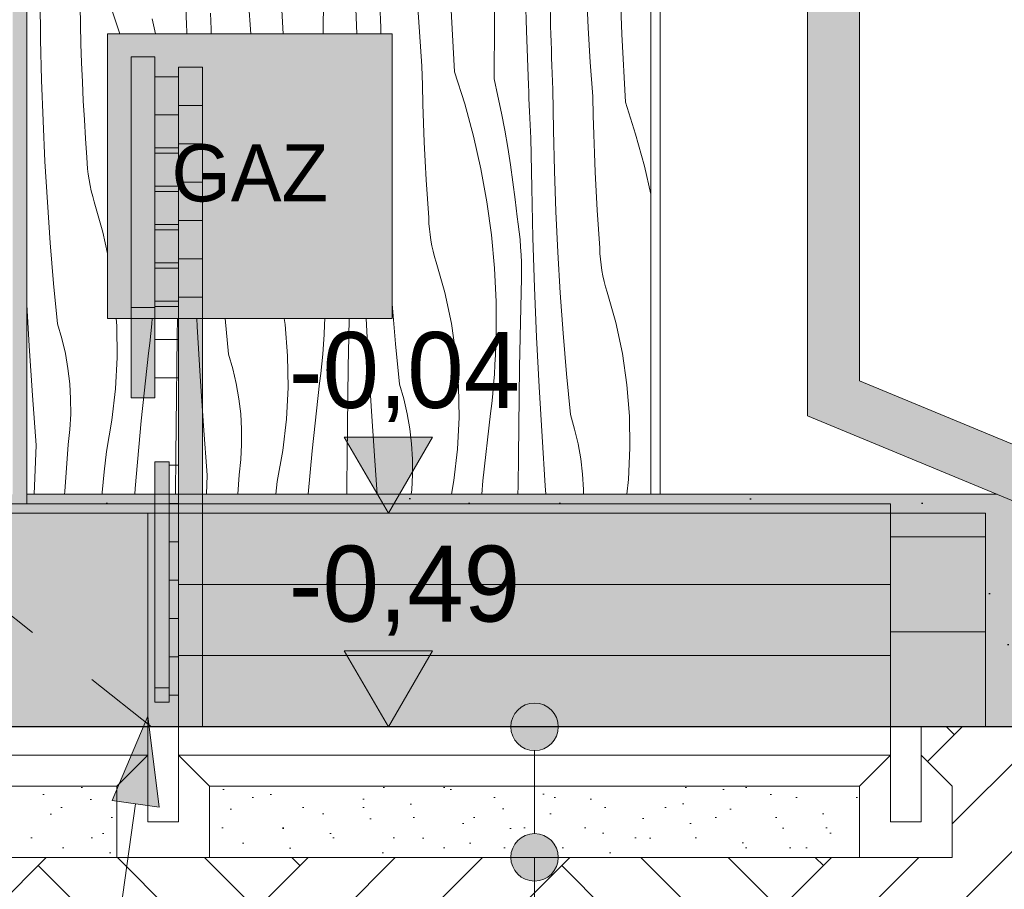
# Model space of a CAD drawing. Extents: x -366324 to -207045, y 68808 to 138616.
# Tile 99 of 170: x -232882 to -230807, y 78177 to 80009. Entities that reach past the tile are written whole.
import ezdxf

# ---------------------------------------------------------------- set-up
doc = ezdxf.new("R2010")
doc.units = 0
doc.header["$MEASUREMENT"] = 0
doc.linetypes.add('Dashed', pattern=[564.444447, 282.222223, -282.222223])
doc.linetypes.add('Przerywana', pattern=[320, 160, -160])
for name, color, linetype in [('A-Opisy', 7, 'Continuous'), ('Arch opisy', 7, 'Continuous'), ('Arch wymiary', 7, 'Continuous')]:
    doc.layers.add(name, color=color, linetype=linetype)
for name, color, linetype, lineweight in [('A-Opisy_Nr_Pióra__21', 7, 'Continuous', 9), ('Arch balustrady_Nr_Pióra__5', 7, 'Continuous', 13), ('Arch IS_Nr_Pióra__21', 7, 'Continuous', 9), ('Arch kolorystyka_Nr_Pióra__1', 7, 'Continuous', 25), ('Arch kolorystyka_Nr_Pióra__41', 7, 'Continuous', 15), ('Arch opisy_Nr_Pióra__1', 7, 'Continuous', 25), ('Arch opisy_Nr_Pióra__21', 7, 'Continuous', 9), ('Arch rynny_Nr_Pióra__21', 7, 'Continuous', 9), ('Arch schody_Nr_Pióra__21', 7, 'Continuous', 9), ('Arch wymiary_Nr_Pióra__21', 7, 'Continuous', 9), ('arch wypelnienia_Nr_Pióra__100', 2, 'Continuous', 25), ('Arch ściany zewnętrzne_Nr_Pióra__21', 7, 'Continuous', 9), ('INWENT TEREN_Nr_Pióra__1', 7, 'Continuous', 25)]:
    doc.layers.add(name, color=color, linetype=linetype, lineweight=lineweight)
for name, color, linetype, lineweight, true_color in [('Arch kolorystyka_Nr_Pióra__22', 7, 'Continuous', 9, 0x7f7f7f), ('Arch kolorystyka_Nr_Pióra__81', 7, 'Continuous', 9, 0x5d5d5d), ('Arch teren_Nr_Pióra__2', 7, 'Continuous', 13, 0x7f7f7f), ('arch wypelnienia_Nr_Pióra__2', 7, 'Continuous', 13, 0x7f7f7f)]:
    doc.layers.add(name, color=color, linetype=linetype, lineweight=lineweight, true_color=true_color)
doc.styles.add('GENERATED_STYLE_1', font='txt')
doc.styles.add('GENERATED_STYLE_4', font='txt')
pattern_1 = [(45, (0, 200), (-63.63961, 63.63961), [0, -60, 0, -90]), (110, (200, 200), (84.572336, 30.781813), [0, -44, 0, -76])]
pattern_2 = [(45, (0, 0), (-275.77163, 275.77163), []), (45, (-91.9, 91.9), (-551.5433, 551.5433), []), (45, (-183.85, 183.85), (-551.5433, 551.5433), []), (135, (-275.77, 275.77), (91.92388, 91.92388), [390, -390])]

# ---------------------------------------------------------------- blocks, each defined once
blk = doc.blocks.new('*X20')
at = {"layer": 'Arch kolorystyka_Nr_Pióra__22', "linetype": 'Continuous'}
for p, q in [((-232530.3, 79998.6), (-232534.5, 80113)), ((-231881.6, 80002.4), (-231880.8, 80120.4)), ((-231613.2, 79978.8), (-231617.5, 80122.2)), ((-232326.9, 79979.6), (-232333.6, 80105.8)), ((-231814.1, 79986), (-231817, 80100.4)), ((-231763, 79995.6), (-231765.1, 80094.8)), ((-232837.7, 79967.3), (-232838.7, 80053)), ((-232242.3, 79979.6), (-232241.8, 80065.9)), ((-232171.7, 79979.6), (-232174.3, 80049.5)), ((-232039.7, 79983.4), (-232044, 80055.7)), ((-231683.8, 79992.2), (-231687.1, 80064.6)), ((-232753.8, 79998.2), (-232754.6, 80038.2)), ((-232394.8, 79979.6), (-232399.9, 80046.9)), ((-231965.8, 79899.1), (-231973.4, 80042.3)), ((-232686.2, 80026.1), (-232671.1, 79979.6)), ((-232602.7, 80011.4), (-232595.5, 79979.6)), ((-232479.3, 80006.1), (-232480, 80022.8)), ((-232121.7, 80009.2), (-232122.2, 80025.8)), ((-232121.1, 79992.6), (-232121.7, 80009.2)), ((-232752.8, 79958.3), (-232753.8, 79998.2)), ((-232529.7, 79984.6), (-232530.3, 79998.6)), ((-232478.5, 79989.5), (-232479.3, 80006.1)), ((-232478.4, 79979.6), (-232478.5, 79989.5)), ((-232120.6, 79979.6), (-232121.1, 79992.6)), ((-231882.3, 79884.4), (-231881.6, 80002.4)), ((-231809.9, 79871.6), (-231814.1, 79986)), ((-231762.5, 79979), (-231763, 79995.6)), ((-231679.5, 79919.9), (-231683.8, 79992.2)), ((-232835.7, 79881.6), (-232837.7, 79967.3)), ((-232529.5, 79979.6), (-232529.7, 79984.6)), ((-232034.2, 79911.2), (-232039.7, 79983.4)), ((-231762, 79962.3), (-231762.5, 79979)), ((-231605.5, 79835.6), (-231613.2, 79978.8)), ((-232751.4, 79918.3), (-232752.8, 79958.3)), ((-231761.5, 79945.7), (-231762, 79962.3)), ((-231760.9, 79929), (-231761.5, 79945.7)), ((-231760.3, 79912.4), (-231760.9, 79929)), ((-232749.7, 79878.4), (-232751.4, 79918.3)), ((-232033.4, 79871.2), (-232034.2, 79911.2)), ((-231759.6, 79895.8), (-231760.3, 79912.4)), ((-231674, 79847.6), (-231679.5, 79919.9)), ((-231965.8, 79899.1), (-231944.1, 79831.9)), ((-231882.3, 79884.4), (-231874.2, 79848.5)), ((-231758.9, 79879.1), (-231759.6, 79895.8)), ((-232832.6, 79795.9), (-232835.7, 79881.6)), ((-232747.8, 79838.5), (-232749.7, 79878.4)), ((-232032.4, 79831.3), (-232033.4, 79871.2)), ((-231809.3, 79857.6), (-231809.9, 79871.6)), ((-231758.1, 79862.5), (-231758.9, 79879.1)), ((-231757.1, 79776.7), (-231758.1, 79862.5)), ((-231874.2, 79848.5), (-231866.7, 79812.4)), ((-231808.7, 79843.6), (-231809.3, 79857.6)), ((-231808.1, 79829.5), (-231808.7, 79843.6)), ((-231673.2, 79807.7), (-231674, 79847.6)), ((-232745.6, 79798.6), (-232747.8, 79838.5)), ((-232031, 79791.3), (-232032.4, 79831.3)), ((-231944.1, 79831.9), (-231925.4, 79763.9)), ((-231807.4, 79815.5), (-231808.1, 79829.5)), ((-231605.5, 79835.6), (-231583.9, 79768.4)), ((-231866.7, 79812.4), (-231859.7, 79776.3)), ((-231806.8, 79801.5), (-231807.4, 79815.5)), ((-231806.1, 79787.5), (-231806.8, 79801.5)), ((-231672.1, 79767.7), (-231673.2, 79807.7)), ((-232828.6, 79710.2), (-232832.6, 79795.9)), ((-232743.1, 79758.7), (-232745.6, 79798.6)), ((-232029.3, 79751.4), (-232031, 79791.3)), ((-231805.4, 79773.4), (-231806.1, 79787.5)), ((-232740.3, 79718.9), (-232743.1, 79758.7)), ((-231925.4, 79763.9), (-231909.8, 79695.1)), ((-231859.7, 79776.3), (-231853.3, 79740)), ((-231804.7, 79759.4), (-231805.4, 79773.4)), ((-231802.9, 79654.7), (-231804.7, 79759.4)), ((-231755.1, 79691), (-231757.1, 79776.7)), ((-231670.8, 79727.8), (-231672.1, 79767.7)), ((-231583.9, 79768.4), (-231565.2, 79700.4)), ((-232027.4, 79711.5), (-232029.3, 79751.4)), ((-231853.3, 79740), (-231847.6, 79703.7)), ((-232739.8, 79707), (-232740.3, 79718.9)), ((-231669.1, 79687.9), (-231670.8, 79727.8)), ((-232823.5, 79624.6), (-232828.6, 79710.2)), ((-232738.9, 79695.2), (-232739.8, 79707)), ((-232737.5, 79683.5), (-232738.9, 79695.2)), ((-232025.2, 79671.6), (-232027.4, 79711.5)), ((-231909.8, 79695.1), (-231897.2, 79625.7)), ((-231847.6, 79703.7), (-231842.4, 79667.2)), ((-231565.2, 79700.4), (-231551.9, 79641.8)), ((-232735.7, 79671.7), (-232737.5, 79683.5)), ((-231752, 79605.3), (-231755.1, 79691)), ((-231667.2, 79648), (-231669.1, 79687.9)), ((-232733.5, 79660.1), (-232735.7, 79671.7)), ((-232731, 79648.5), (-232733.5, 79660.1)), ((-232022.7, 79631.7), (-232025.2, 79671.6)), ((-231842.4, 79667.2), (-231837.8, 79630.7)), ((-231800.3, 79550), (-231802.9, 79654.7)), ((-232728, 79637.1), (-232731, 79648.5)), ((-232724.6, 79625.7), (-232728, 79637.1)), ((-231665, 79608.1), (-231667.2, 79648)), ((-232817.4, 79539.1), (-232823.5, 79624.6)), ((-232706.5, 79561.7), (-232724.6, 79625.7)), ((-232019.9, 79591.8), (-232022.7, 79631.7)), ((-231897.2, 79625.7), (-231887.7, 79555.7)), ((-231837.8, 79630.7), (-231833.8, 79594.1)), ((-232019.4, 79580), (-232019.9, 79591.8)), ((-231831.4, 79578.2), (-231833.8, 79594.1)), ((-231747.9, 79519.7), (-231752, 79605.3)), ((-231662.5, 79568.2), (-231665, 79608.1)), ((-232018.4, 79568.2), (-232019.4, 79580)), ((-231829.3, 79562.2), (-231831.4, 79578.2)), ((-232696.9, 79516.9), (-232706.5, 79561.7)), ((-232017.1, 79556.4), (-232018.4, 79568.2)), ((-232015.3, 79544.7), (-232017.1, 79556.4)), ((-231887.7, 79555.7), (-231881.3, 79485.5)), ((-231827.5, 79546.1), (-231829.3, 79562.2)), ((-231796.8, 79445.3), (-231800.3, 79550)), ((-231659.7, 79528.3), (-231662.5, 79568.2)), ((-232810.3, 79453.7), (-232817.4, 79539.1)), ((-232013.1, 79533.1), (-232015.3, 79544.7)), ((-232010.5, 79521.5), (-232013.1, 79533.1)), ((-231826.2, 79530), (-231827.5, 79546.1)), ((-231825.2, 79513.9), (-231826.2, 79530)), ((-232007.6, 79510), (-232010.5, 79521.5)), ((-232004.2, 79498.7), (-232007.6, 79510)), ((-231824.6, 79497.8), (-231825.2, 79513.9)), ((-231742.9, 79434.1), (-231747.9, 79519.7)), ((-231659.2, 79516.5), (-231659.7, 79528.3)), ((-231658.2, 79504.7), (-231659.2, 79516.5)), ((-231986, 79434.7), (-232004.2, 79498.7)), ((-231824.4, 79481.6), (-231824.6, 79497.8)), ((-231656.9, 79492.9), (-231658.2, 79504.7)), ((-231655.1, 79481.2), (-231656.9, 79492.9)), ((-231881.3, 79485.5), (-231878, 79415)), ((-231824.6, 79465.5), (-231824.4, 79481.6)), ((-231652.9, 79469.6), (-231655.1, 79481.2)), ((-231650.3, 79458), (-231652.9, 79469.6)), ((-232802.1, 79368.3), (-232810.3, 79453.7)), ((-231825.9, 79402.8), (-231824.6, 79465.5)), ((-231647.3, 79446.5), (-231650.3, 79458)), ((-231644, 79435.2), (-231647.3, 79446.5)), ((-231972.1, 79369.6), (-231986, 79434.7)), ((-231792.5, 79340.7), (-231796.8, 79445.3)), ((-231736.8, 79348.6), (-231742.9, 79434.1)), ((-231625.8, 79371.2), (-231644, 79435.2)), ((-232861.8, 79322.1), (-232866.9, 79408.9)), ((-232089.9, 79326.6), (-232096.9, 79411)), ((-231878, 79415), (-231877.8, 79344.4)), ((-231827.1, 79340.2), (-231825.9, 79402.8)), ((-232793, 79337.5), (-232802.1, 79368.3)), ((-232677.5, 79364.5), (-232678.8, 79379.6)), ((-232676.5, 79297.9), (-232677.5, 79364.5)), ((-232605.5, 79348), (-232603.6, 79368.5)), ((-232603.6, 79368.5), (-232602.8, 79379.6)), ((-232549.7, 79341.8), (-232549.1, 79379.6)), ((-232507.7, 79363.1), (-232508.5, 79379.6)), ((-232501.6, 79258.5), (-232507.7, 79363.1)), ((-232441.9, 79304.8), (-232449.1, 79379.6)), ((-232322.7, 79367.3), (-232324.5, 79379.6)), ((-232317.3, 79301), (-232322.7, 79367.3)), ((-232240.5, 79346.2), (-232239.4, 79366.7)), ((-232239.4, 79366.7), (-232238.9, 79379.6)), ((-232188.5, 79341), (-232187.8, 79379.6)), ((-232147.5, 79299.6), (-232151.5, 79379.6)), ((-231962.5, 79303.8), (-231972.1, 79369.6)), ((-231611.9, 79306.1), (-231625.8, 79371.2)), ((-232607.7, 79327.5), (-232605.5, 79348)), ((-232241.8, 79325.6), (-232240.5, 79346.2)), ((-231878.4, 79323.8), (-231877.8, 79344.4)), ((-231729.7, 79263.1), (-231736.8, 79348.6)), ((-232854.9, 79217.6), (-232861.8, 79322.1)), ((-232785.7, 79306.1), (-232793, 79337.5)), ((-232610.1, 79307), (-232607.7, 79327.5)), ((-232550.6, 79279.2), (-232549.7, 79341.8)), ((-232243.4, 79305), (-232241.8, 79325.6)), ((-232189.5, 79278.3), (-232188.5, 79341)), ((-232081.7, 79241.3), (-232089.9, 79326.6)), ((-231879.2, 79303.2), (-231878.4, 79323.8)), ((-231828.3, 79277.5), (-231827.1, 79340.2)), ((-231787.3, 79236.1), (-231792.5, 79340.7)), ((-232780.1, 79274.4), (-232785.7, 79306.1)), ((-232626.1, 79164.5), (-232610.1, 79307)), ((-232432.8, 79273.9), (-232441.9, 79304.8)), ((-232316.3, 79234.4), (-232317.3, 79301)), ((-232245.3, 79284.5), (-232243.4, 79305)), ((-231957.1, 79237.4), (-231962.5, 79303.8)), ((-231880.3, 79282.6), (-231879.2, 79303.2)), ((-231602.3, 79240.3), (-231611.9, 79306.1)), ((-232679.8, 79231.5), (-232676.5, 79297.9)), ((-232247.5, 79264), (-232245.3, 79284.5)), ((-232141.4, 79195), (-232147.5, 79299.6)), ((-231881.6, 79262.1), (-231880.3, 79282.6)), ((-232776.4, 79242.5), (-232780.1, 79274.4)), ((-232551.5, 79216.5), (-232550.6, 79279.2)), ((-232425.5, 79242.6), (-232432.8, 79273.9)), ((-232249.9, 79243.5), (-232247.5, 79264)), ((-232190.4, 79215.7), (-232189.5, 79278.3)), ((-231883.2, 79241.5), (-231881.6, 79262.1)), ((-231829.3, 79214.8), (-231828.3, 79277.5)), ((-231721.5, 79177.8), (-231729.7, 79263.1)), ((-232774.5, 79210.4), (-232776.4, 79242.5)), ((-232494.7, 79154), (-232501.6, 79258.5)), ((-232419.9, 79210.9), (-232425.5, 79242.6)), ((-232265.9, 79101), (-232249.9, 79243.5)), ((-232072.6, 79210.4), (-232081.7, 79241.3)), ((-231885.1, 79221), (-231883.2, 79241.5)), ((-231596.9, 79173.9), (-231602.3, 79240.3)), ((-232687.4, 79165.4), (-232679.8, 79231.5)), ((-232319.6, 79168), (-232316.3, 79234.4)), ((-231956.1, 79170.9), (-231957.1, 79237.4)), ((-231887.3, 79200.5), (-231885.1, 79221)), ((-231781.2, 79131.5), (-231787.3, 79236.1)), ((-232847.1, 79113.1), (-232854.9, 79217.6)), ((-232774.4, 79178.2), (-232774.5, 79210.4)), ((-232552.2, 79153.8), (-232551.5, 79216.5)), ((-232416.2, 79179), (-232419.9, 79210.9)), ((-232191.3, 79153), (-232190.4, 79215.7)), ((-232065.3, 79179.1), (-232072.6, 79210.4)), ((-231889.7, 79180), (-231887.3, 79200.5)), ((-231830.2, 79152.1), (-231829.3, 79214.8)), ((-232776.1, 79146.1), (-232774.4, 79178.2)), ((-232414.3, 79146.9), (-232416.2, 79179)), ((-232134.5, 79090.5), (-232141.4, 79195)), ((-232059.7, 79147.4), (-232065.3, 79179.1)), ((-231905.7, 79037.5), (-231889.7, 79180)), ((-231712.4, 79146.9), (-231721.5, 79177.8)), ((-232699.3, 79099.9), (-232687.4, 79165.4)), ((-232638.7, 79021.6), (-232626.1, 79164.5)), ((-232327.2, 79101.9), (-232319.6, 79168)), ((-231959.4, 79104.5), (-231956.1, 79170.9)), ((-231595.9, 79107.4), (-231596.9, 79173.9)), ((-232779.6, 79114.1), (-232776.1, 79146.1)), ((-232552.8, 79091.1), (-232552.2, 79153.8)), ((-232486.9, 79049.6), (-232494.7, 79154)), ((-232414.2, 79114.7), (-232414.3, 79146.9)), ((-232192, 79090.3), (-232191.3, 79153)), ((-232056, 79115.5), (-232059.7, 79147.4)), ((-231831, 79089.5), (-231830.2, 79152.1)), ((-231705.1, 79115.6), (-231712.4, 79146.9)), ((-232415.9, 79082.5), (-232414.2, 79114.7)), ((-232054, 79083.3), (-232056, 79115.5)), ((-231774.3, 79027), (-231781.2, 79131.5)), ((-231699.5, 79083.9), (-231705.1, 79115.6)), ((-232851.1, 79009.6), (-232847.1, 79113.1)), ((-232787, 79015.2), (-232779.6, 79114.1)), ((-232703.9, 79056.6), (-232699.3, 79099.9)), ((-232339.1, 79036.4), (-232327.2, 79101.9)), ((-232273.9, 79009.6), (-232265.9, 79101)), ((-231967, 79038.4), (-231959.4, 79104.5)), ((-231599.2, 79040.9), (-231595.9, 79107.4)), ((-232553.5, 79009.6), (-232552.8, 79091.1)), ((-232419.4, 79050.6), (-232415.9, 79082.5)), ((-232192.6, 79027.6), (-232192, 79090.3)), ((-232128.5, 79009.6), (-232134.5, 79090.5)), ((-232054, 79051.2), (-232054, 79083.3)), ((-231831.8, 79026.8), (-231831, 79089.5)), ((-231695.8, 79051.9), (-231699.5, 79083.9)), ((-232708.1, 79013.3), (-232703.9, 79056.6)), ((-231693.8, 79019.8), (-231695.8, 79051.9)), ((-232488.5, 79009.6), (-232486.9, 79049.6)), ((-232422.5, 79009.6), (-232419.4, 79050.6)), ((-232341.9, 79009.6), (-232339.1, 79036.4)), ((-232055.7, 79019), (-232054, 79051.2)), ((-231972.2, 79009.6), (-231967, 79038.4)), ((-231908.1, 79009.6), (-231905.7, 79037.5)), ((-231602.8, 79009.6), (-231599.2, 79040.9)), ((-232787.4, 79009.6), (-232787, 79015.2)), ((-232708.4, 79009.6), (-232708.1, 79013.3)), ((-232639.5, 79009.6), (-232638.7, 79021.6)), ((-232192.8, 79009.6), (-232192.6, 79027.6)), ((-232056.7, 79009.6), (-232055.7, 79019)), ((-231831.9, 79009.6), (-231831.8, 79026.8)), ((-231773, 79009.6), (-231774.3, 79027)), ((-231693.8, 79009.6), (-231693.8, 79019.8))]:
    blk.add_line(p, q, dxfattribs=at)
blk = doc.blocks.new('Wypełnienie_10')
at = {"layer": 'Arch kolorystyka_Nr_Pióra__22', "linetype": 'Dashed'}
blk.add_blockref('*X20', (0, 0), dxfattribs=at)
blk = doc.blocks.new('Linia_5', base_point=(-232986.9, 75856.7))
at = {"layer": 'A-Opisy_Nr_Pióra__21', "linetype": 'Continuous'}
blk.add_hatch(color=256, dxfattribs=at).paths.add_polyline_path([(-232611.9, 78542), (-232588.2, 78350.3), (-232687.2, 78364.1)], flags=0)
for p, q in [((-232611.9, 78542), (-232687.2, 78364.1)), ((-232611.9, 78542), (-232588.2, 78350.3)), ((-232986.9, 75856.7), (-232637.7, 78357.2)), ((-232588.2, 78350.3), (-232687.2, 78364.1))]:
    blk.add_line(p, q, dxfattribs=at)
blk = doc.blocks.new('Linia_14', base_point=(-231796.9, 78519.6))
at = {"layer": 'Arch opisy_Nr_Pióra__21', "linetype": 'Continuous'}
for points in [[(-231746.9, 78519.6), (-231750.7, 78538.7), (-231761.5, 78554.9), (-231777.7, 78565.8), (-231796.9, 78569.6), (-231816, 78565.8), (-231832.2, 78554.9), (-231843.1, 78538.7), (-231846.9, 78519.6), (-231843.1, 78500.4), (-231832.2, 78484.2), (-231816, 78473.4), (-231796.9, 78469.6), (-231777.7, 78473.4), (-231761.5, 78484.2), (-231750.7, 78500.4)], [(-231746.9, 78244.6), (-231750.7, 78263.7), (-231761.5, 78279.9), (-231777.7, 78290.8), (-231796.9, 78294.6), (-231816, 78290.8), (-231832.2, 78279.9), (-231843.1, 78263.7), (-231846.9, 78244.6), (-231843.1, 78225.4), (-231832.2, 78209.2), (-231816, 78198.4), (-231796.9, 78194.6), (-231777.7, 78198.4), (-231761.5, 78209.2), (-231750.7, 78225.4)]]:
    blk.add_hatch(color=256, dxfattribs=at).paths.add_polyline_path(points, flags=0)
blk.add_line((-231796.9, 78469.6), (-231796.9, 78294.6), dxfattribs=at)
for centre in [(-231796.9, 78519.6), (-231796.9, 78244.6)]:
    blk.add_circle(centre, 50, dxfattribs=at)
blk = doc.blocks.new('Linia_15', base_point=(-231796.9, 78244.6))
at = {"layer": 'Arch opisy_Nr_Pióra__21', "linetype": 'Continuous'}
blk.add_line((-231796.9, 78244.6), (-231796.9, 77475.5), dxfattribs=at)
blk.add_circle((-231796.9, 77175.5), 300, dxfattribs=at)
blk = doc.blocks.new('Wymiary_141', base_point=(-232105, 78969.6))
at = {"layer": 'Arch wymiary_Nr_Pióra__21', "linetype": 'Continuous'}
blk.add_hatch(color=256, dxfattribs=at).paths.add_polyline_path([(-232105, 78969.6), (-232197.8, 79129.6), (-232012.2, 79129.6)], flags=0)
for p, q in [((-232105, 78969.6), (-232197.8, 79129.6)), ((-232197.8, 79129.6), (-232012.2, 79129.6)), ((-232012.2, 79129.6), (-232105, 78969.6)), ((-232105, 78969.6), (-232225, 78969.6)), ((-232105, 78969.6), (-231985, 78969.6))]:
    blk.add_line(p, q, dxfattribs=at)
at = {"layer": 'Arch wymiary_Nr_Pióra__21', "insert": (-232315, 79161.6), "char_height": 160, "attachment_point": 7, "style": 'GENERATED_STYLE_1'}
blk.add_mtext('{-0,04}', dxfattribs=at)
blk = doc.blocks.new('Wymiary_142', base_point=(-232105, 78519.6))
at = {"layer": 'Arch wymiary_Nr_Pióra__21', "linetype": 'Continuous'}
blk.add_hatch(color=256, dxfattribs=at).paths.add_polyline_path([(-232105, 78519.6), (-232197.8, 78679.6), (-232012.2, 78679.6)], flags=0)
for p, q in [((-232105, 78519.6), (-232197.8, 78679.6)), ((-232197.8, 78679.6), (-232012.2, 78679.6)), ((-232012.2, 78679.6), (-232105, 78519.6)), ((-232105, 78519.6), (-232225, 78519.6)), ((-232105, 78519.6), (-231985, 78519.6))]:
    blk.add_line(p, q, dxfattribs=at)
at = {"layer": 'Arch wymiary_Nr_Pióra__21', "insert": (-232315, 78711.6), "char_height": 160, "attachment_point": 7, "style": 'GENERATED_STYLE_1'}
blk.add_mtext('{-0,49}', dxfattribs=at)

msp = doc.modelspace()

# ---------------------------------------------------------------- hatches: boundary and pattern name
at = {"layer": 'Arch kolorystyka_Nr_Pióra__1', "linetype": 'Continuous'}
h = msp.add_hatch(dxfattribs=at)
h.set_pattern_fill('Carpet', color=256, style=0, pattern_type=2)
h.set_pattern_definition([(45, (0, 300), (-95.459415, 95.459415), [0, -90, 0, -135]), (110, (300, 300), (126.858504, 46.17272), [0, -66, 0, -114])])
h.paths.add_polyline_path([(-232866.9, 78989.6), (-231046.9, 78989.6), (-231046.9, 78969.6), (-230846.9, 78969.6), (-230846.9, 78519.6), (-230661.9, 78519.6), (-228246.9, 78519.6), (-228246.9, 78969.6), (-228046.9, 78969.6), (-228046.9, 78519.6), (-225226.9, 78519.6), (-225226.9, 78969.6), (-224776.9, 78969.6), (-224776.9, 78989.6), (-224776.9, 79009.6), (-228246.9, 79009.6), (-230661.9, 79009.6), (-230661.9, 78669.6), (-230661.9, 78608.8, -0.228497), (-230676.5, 78578.5, -0.165487), (-230712.5, 78564.3, -0.039062), (-230721.3, 78564.3, -0.165487), (-230757.3, 78578.5, -0.228497), (-230771.9, 78608.8), (-230771.9, 78988.7), (-230822.2, 79009.6), (-232866.9, 79009.6)], flags=0)
at = {"layer": 'Arch kolorystyka_Nr_Pióra__41', "linetype": 'Continuous'}
msp.add_hatch(color=256, dxfattribs=at).paths.add_polyline_path([(-231111.9, 79248.6), (-231111.9, 86173.9, -0.545455), (-231221.9, 86173.9), (-231221.9, 79175.1), (-230771.9, 78988.7), (-230771.9, 78608.8, 0.811514), (-230661.9, 78608.8), (-230661.9, 79062.2)], flags=0)
h = msp.add_hatch(color=256, dxfattribs=at)
h.paths.add_polyline_path([(-232866.9, 78989.6), (-233811.9, 78989.6), (-233811.9, 81879.6), (-232866.9, 81879.6)], flags=0)
h.paths.add_polyline_path([(-233746.9, 81799.6), (-233746.9, 81229.6), (-232946.9, 81229.6), (-232946.9, 81799.6)], flags=0)
h.paths.add_polyline_path([(-232896.9, 79009.6), (-233796.9, 79009.6), (-233796.9, 81109.6), (-232896.9, 81109.6)], flags=0)
at = {"layer": 'Arch kolorystyka_Nr_Pióra__41', "linetype": 'Continuous', "lineweight": 0, "true_color": 0x000000}
for points in [[(-232646.9, 79212.8), (-232596.9, 79212.8), (-232596.9, 79931.3), (-232646.9, 79931.3)], [(-232546.9, 79909.2), (-232496.9, 79909.2), (-232496.9, 78519.6), (-232546.9, 78519.6)], [(-232596.9, 78571.5), (-232566.9, 78571.5), (-232566.9, 79077.9), (-232596.9, 79077.9)]]:
    msp.add_hatch(color=18, dxfattribs=at).paths.add_polyline_path(points, flags=0)
at = {"layer": 'Arch kolorystyka_Nr_Pióra__81', "linetype": 'Continuous', "lineweight": 0, "true_color": 0x454545}
for points in [[(-230822.2, 79009.6), (-232866.9, 79009.6), (-232866.9, 78989.6), (-231046.9, 78989.6), (-231046.9, 78969.6), (-230846.9, 78969.6), (-230846.9, 78519.6), (-230661.9, 78519.6), (-228246.9, 78519.6), (-228246.9, 78969.6), (-228046.9, 78969.6), (-228046.9, 78519.6), (-225226.9, 78519.6), (-225226.9, 78969.6), (-224776.9, 78969.6), (-224776.9, 78989.6), (-224776.9, 79009.6), (-228246.9, 79009.6), (-230661.9, 79009.6), (-230661.9, 78669.6), (-230661.9, 78608.8, -0.811514), (-230771.9, 78608.8), (-230771.9, 78988.7)], [(-232611.9, 78519.6), (-232546.9, 78519.6), (-232546.9, 78989.6), (-232611.9, 78989.6)], [(-231046.9, 78969.6), (-231046.9, 78519.6), (-230846.9, 78519.6), (-230846.9, 78969.6)]]:
    msp.add_hatch(color=250, dxfattribs=at).paths.add_polyline_path(points, flags=0)
at = {"layer": 'Arch kolorystyka_Nr_Pióra__81', "linetype": 'Continuous', "lineweight": 0, "true_color": 0x171717}
for points in [[(-233811.9, 78519.6), (-232611.9, 78519.6), (-232611.9, 78989.6), (-233811.9, 78989.6)], [(-232546.9, 78519.6), (-231046.9, 78519.6), (-231046.9, 78969.6), (-231046.9, 78989.6), (-232546.9, 78989.6)]]:
    msp.add_hatch(color=250, dxfattribs=at).paths.add_polyline_path(points, flags=0)
at = {"layer": 'Arch teren_Nr_Pióra__2', "linetype": 'Continuous'}
h = msp.add_hatch(dxfattribs=at)
h.set_pattern_fill('Earth', color=256, style=0, pattern_type=2)
h.set_pattern_definition(pattern_2)
h.paths.add_polyline_path([(-228246.9, 78519.6), (-230981.9, 78519.6), (-230981.9, 78459.6), (-230916.9, 78394.6), (-230916.9, 77719.6), (-228246.9, 77719.6), (-228246.9, 78394.6)], flags=0)
h = msp.add_hatch(dxfattribs=at)
h.set_pattern_fill('Earth', color=256, style=0, pattern_type=2)
h.set_pattern_definition(pattern_2)
h.paths.add_polyline_path([(-230916.9, 77719.6), (-233811.9, 77719.6), (-233811.9, 78244.6), (-230916.9, 78244.6)], flags=0)
at = {"layer": 'arch wypelnienia_Nr_Pióra__100', "linetype": 'Continuous', "lineweight": 0, "true_color": 0xbfbf00}
msp.add_hatch(color=52, dxfattribs=at).paths.add_polyline_path([(-232096.9, 79979.6), (-232696.9, 79979.6), (-232696.9, 79379.6), (-232096.9, 79379.6)], flags=0)
at = {"layer": 'arch wypelnienia_Nr_Pióra__2', "linetype": 'Continuous'}
h = msp.add_hatch(dxfattribs=at)
h.set_pattern_fill('Cut_Stone', color=256, style=0, pattern_type=2)
h.set_pattern_definition(pattern_1)
h.paths.add_polyline_path([(-232676.9, 78394.6), (-232676.9, 78244.6), (-233811.9, 78244.6), (-233811.9, 78394.6)], flags=0)
h = msp.add_hatch(dxfattribs=at)
h.set_pattern_fill('Cut_Stone', color=256, style=0, pattern_type=2)
h.set_pattern_definition(pattern_1)
h.paths.add_polyline_path([(-231111.9, 78394.6), (-231111.9, 78244.6), (-232481.9, 78244.6), (-232481.9, 78394.6)], flags=0)

# ---------------------------------------------------------------- linework, layer by layer
at = {"layer": 'Arch balustrady_Nr_Pióra__5', "linetype": 'Continuous'}
for p, q in [((-232646.9, 79212.8), (-232646.9, 79931.3)), ((-232646.9, 79931.3), (-232596.9, 79931.3)), ((-232596.9, 79931.3), (-232596.9, 79212.8)), ((-232496.9, 79909.2), (-232546.9, 79909.2)), ((-232546.9, 79909.2), (-232546.9, 79424.8)), ((-232496.9, 79424.8), (-232496.9, 79909.2)), ((-232596.9, 79889.2), (-232546.9, 79889.2)), ((-232496.9, 79828.5), (-232546.9, 79828.5)), ((-232596.9, 79808.5), (-232546.9, 79808.5)), ((-232596.9, 79739.2), (-232546.9, 79739.2)), ((-232496.9, 79747.8), (-232546.9, 79747.8)), ((-232596.9, 79727.8), (-232546.9, 79727.8)), ((-232596.9, 79658.5), (-232546.9, 79658.5)), ((-232496.9, 79667), (-232546.9, 79667)), ((-232596.9, 79647), (-232546.9, 79647)), ((-232596.9, 79577.8), (-232546.9, 79577.8)), ((-232496.9, 79586.3), (-232546.9, 79586.3)), ((-232596.9, 79566.3), (-232546.9, 79566.3)), ((-232596.9, 79497), (-232546.9, 79497)), ((-232496.9, 79505.6), (-232546.9, 79505.6)), ((-232596.9, 79485.6), (-232546.9, 79485.6)), ((-232596.9, 79416.3), (-232546.9, 79416.3)), ((-232596.9, 79404.8), (-232546.9, 79404.8)), ((-232496.9, 79424.8), (-232546.9, 79424.8)), ((-232546.9, 79424.8), (-232546.9, 78519.6)), ((-232496.9, 78519.6), (-232496.9, 79424.8)), ((-232646.9, 79402.8), (-232596.9, 79402.8)), ((-232596.9, 79335.6), (-232546.9, 79335.6)), ((-232596.9, 79254.8), (-232546.9, 79254.8)), ((-232596.9, 79212.8), (-232646.9, 79212.8)), ((-232596.9, 78571.5), (-232596.9, 79077.9)), ((-232596.9, 79077.9), (-232566.9, 79077.9)), ((-232566.9, 79077.9), (-232566.9, 78571.5)), ((-232566.9, 79070.9), (-232546.9, 79070.9)), ((-232566.9, 78990.1), (-232546.9, 78990.1)), ((-232566.9, 78909.4), (-232546.9, 78909.4)), ((-232566.9, 78828.7), (-232546.9, 78828.7)), ((-232566.9, 78747.9), (-232546.9, 78747.9)), ((-232566.9, 78667.2), (-232546.9, 78667.2)), ((-232596.9, 78601.5), (-232566.9, 78601.5)), ((-232566.9, 78586.5), (-232546.9, 78586.5)), ((-232566.9, 78571.5), (-232596.9, 78571.5)), ((-232546.9, 78519.6), (-232496.9, 78519.6))]:
    msp.add_line(p, q, dxfattribs=at)
at = {"layer": 'Arch IS_Nr_Pióra__21', "linetype": 'Continuous'}
for p, q in [((-232696.9, 79379.6), (-232696.9, 79979.6)), ((-232696.9, 79979.6), (-232096.9, 79979.6)), ((-232096.9, 79979.6), (-232096.9, 79379.6)), ((-232096.9, 79379.6), (-232696.9, 79379.6))]:
    msp.add_line(p, q, dxfattribs=at)
at = {"layer": 'Arch rynny_Nr_Pióra__21', "linetype": 'Continuous'}
for p, q in [((-231221.9, 86284.6), (-231221.9, 79175.1)), ((-231111.9, 86284.6), (-231111.9, 79248.6)), ((-230661.9, 79062.2), (-231111.9, 79248.6)), ((-230771.9, 78988.7), (-231221.9, 79175.1))]:
    msp.add_line(p, q, dxfattribs=at)
at = {"layer": 'Arch schody_Nr_Pióra__21', "linetype": 'Continuous'}
for p, q in [((-230981.9, 78969.6), (-233811.9, 78969.6)), ((-232611.9, 78969.6), (-232611.9, 78519.6)), ((-232546.9, 78969.6), (-232546.9, 78519.6)), ((-231046.9, 78989.6), (-231046.9, 78519.6)), ((-231046.9, 78969.6), (-231046.9, 78519.6)), ((-230846.9, 78969.6), (-231046.9, 78969.6)), ((-230846.9, 78969.6), (-230846.9, 78519.6)), ((-230846.9, 78919.6), (-231046.9, 78919.6)), ((-231046.9, 78819.6), (-232546.9, 78819.6)), ((-230846.9, 78719.6), (-231046.9, 78719.6)), ((-231046.9, 78669.6), (-232546.9, 78669.6)), ((-233811.9, 78519.6), (-232611.9, 78519.6)), ((-232611.9, 78519.6), (-232546.9, 78519.6)), ((-232611.9, 78319.6), (-232611.9, 78519.6)), ((-232546.9, 78519.6), (-232546.9, 78319.6)), ((-232546.9, 78519.6), (-231046.9, 78519.6)), ((-230846.9, 78519.6), (-231046.9, 78519.6)), ((-231046.9, 78519.6), (-230981.9, 78519.6)), ((-231046.9, 78319.6), (-231046.9, 78519.6)), ((-230981.9, 78519.6), (-230981.9, 78319.6)), ((-233811.9, 78459.6), (-232611.9, 78459.6)), ((-232676.9, 78394.6), (-232611.9, 78459.6)), ((-232481.9, 78394.6), (-232546.9, 78459.6)), ((-232546.9, 78459.6), (-231046.9, 78459.6)), ((-231111.9, 78394.6), (-231046.9, 78459.6)), ((-230916.9, 78394.6), (-230981.9, 78459.6)), ((-233811.9, 78394.6), (-232676.9, 78394.6)), ((-232676.9, 78244.6), (-232676.9, 78394.6)), ((-232611.9, 78369.6), (-232611.9, 78394.6)), ((-232481.9, 78244.6), (-232481.9, 78394.6)), ((-232481.9, 78394.6), (-231111.9, 78394.6)), ((-231111.9, 78244.6), (-231111.9, 78394.6)), ((-231046.9, 78369.6), (-231046.9, 78394.6)), ((-230916.9, 78244.6), (-230916.9, 78394.6)), ((-232546.9, 78319.6), (-232611.9, 78319.6)), ((-230981.9, 78319.6), (-231046.9, 78319.6)), ((-233811.9, 78244.6), (-232676.9, 78244.6)), ((-232481.9, 78244.6), (-232676.9, 78244.6)), ((-232481.9, 78244.6), (-231111.9, 78244.6)), ((-230916.9, 78244.6), (-231111.9, 78244.6))]:
    msp.add_line(p, q, dxfattribs=at)
at = {"layer": 'Arch schody_Nr_Pióra__21', "linetype": 'Przerywana'}
msp.add_line((-232604.2, 78519.6), (-233171.7, 78969.6), dxfattribs=at)
at = {"layer": 'Arch ściany zewnętrzne_Nr_Pióra__21', "linetype": 'Continuous'}
for p, q in [((-232866.9, 81879.6), (-232866.9, 78989.6)), ((-231551.9, 81879.6), (-231551.9, 79009.6)), ((-231531.9, 81879.6), (-231531.9, 79009.6)), ((-230822.2, 79009.6), (-232866.9, 79009.6)), ((-231046.9, 78989.6), (-233811.9, 78989.6))]:
    msp.add_line(p, q, dxfattribs=at)
at = {"layer": 'INWENT TEREN_Nr_Pióra__1', "linetype": 'Continuous'}
msp.add_line((-228246.9, 78519.6), (-233811.9, 78519.6), dxfattribs=at)

# ---------------------------------------------------------------- block references
at = {"layer": 'A-Opisy', "linetype": 'Continuous'}
msp.add_blockref('Linia_5', (-232986.9, 75856.7), dxfattribs=at)
at = {"layer": 'Arch kolorystyka_Nr_Pióra__22', "linetype": 'Dashed'}
msp.add_blockref('Wypełnienie_10', (0, 0), dxfattribs=at)
at = {"layer": 'Arch opisy', "linetype": 'Continuous'}
for name, p in [('Linia_14', (-231796.9, 78519.6)), ('Linia_15', (-231796.9, 78244.6))]:
    msp.add_blockref(name, p, dxfattribs=at)
at = {"layer": 'Arch wymiary', "linetype": 'Continuous'}
for name, p in [('Wymiary_141', (-232105, 78969.6)), ('Wymiary_142', (-232105, 78519.6))]:
    msp.add_blockref(name, p, dxfattribs=at)

# ---------------------------------------------------------------- texts
at = {"layer": 'Arch opisy_Nr_Pióra__1', "linetype": 'Continuous', "insert": (-232396.9, 79746.4), "char_height": 120, "attachment_point": 2, "style": 'GENERATED_STYLE_4'}
msp.add_mtext('{GAZ}', dxfattribs=at)

doc.saveas('drawing.dxf')
